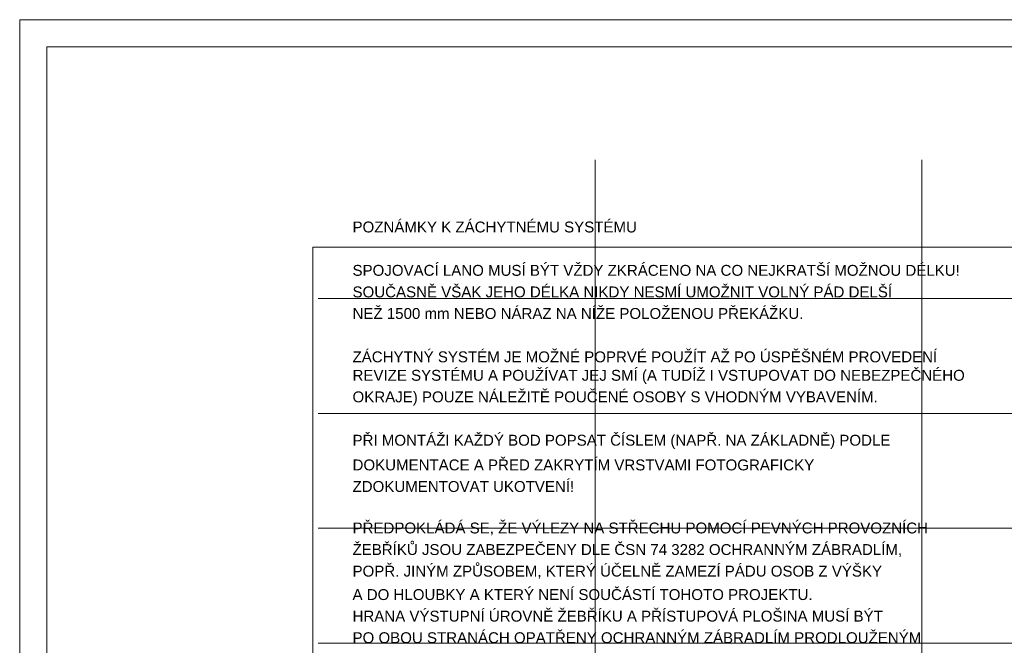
# Model space of a CAD drawing. Header units: metres. Extents: x 212 to 317, y 37 to 97.
# Tile 20 of 52: x 212 to 230, y 85 to 97. Entities that reach past the tile are written whole.
import ezdxf

# ---------------------------------------------------------------- set-up
doc = ezdxf.new("R2010")
doc.units = ezdxf.units.M
doc.linetypes.add('__RA_15', pattern=[1.7, 1, -0.3, 0.1, -0.3])
for name, color, linetype, lineweight in [('OSY', 204, '__RA_15', 13), ('POPIS', 7, 'Continuous', 13), ('SRAFY', 254, 'Continuous', 18), ('Standard', 7, 'Continuous', 40)]:
    doc.layers.add(name, color=color, linetype=linetype, lineweight=lineweight)
doc.styles.add('ARIAL', font='ARIAL.TTF')

msp = doc.modelspace()

# ---------------------------------------------------------------- linework, layer by layer
at = {"layer": 'OSY', "color": 204, "linetype": 'Continuous', "lineweight": 13}
for p, q in [((222.441, 68.407), (222.441, 93.935)), ((228.441, 68.407), (228.441, 93.935)), ((217.354, 91.388), (217.354, 91.388)), ((217.354, 91.388), (298.452, 91.388)), ((217.354, 89.281), (217.354, 89.281)), ((217.354, 89.281), (298.452, 89.281)), ((217.354, 87.173), (217.354, 87.173)), ((217.354, 87.173), (298.452, 87.173)), ((217.354, 85.065), (217.354, 85.065)), ((217.354, 85.065), (298.452, 85.065))]:
    msp.add_line(p, q, dxfattribs=at)
at = {"layer": 'SRAFY', "color": 136, "linetype": 'Continuous', "lineweight": 18}
for points in [[(211.869, 37.108), (316.869, 37.108), (316.869, 96.508), (211.869, 96.508), (211.869, 37.108)], [(212.369, 37.608), (316.369, 37.608), (316.369, 96.008), (212.369, 96.008), (212.369, 37.608)]]:
    msp.add_lwpolyline(points, dxfattribs=at)
at = {"layer": 'Standard', "color": 7, "linetype": 'Continuous', "lineweight": 13}
msp.add_lwpolyline([(217.254, 69.903), (298.552, 69.903), (298.552, 92.332), (217.254, 92.332), (217.254, 69.903)], dxfattribs=at)

# ---------------------------------------------------------------- texts
at = {"layer": 'POPIS', "color": 204, "linetype": 'Continuous', "lineweight": 13, "char_height": 0.2, "width": 0.09912, "attachment_point": 7, "style": 'ARIAL'}
for s, insert in [('\\W0.99;POZNÁMKY\\~K\\~ZÁCHYTNÉMU\\~SYSTÉMU', (217.984, 92.6)), ('\\W0.99;SPOJOVACÍ\\~LANO\\~MUSÍ\\~BÝT\\~VŽDY\\~ZKRÁCENO\\~NA\\~CO\\~NEJKRATŠÍ\\~MOŽNOU\\~DÉLKU!', (217.984, 91.804)), ('\\W0.99;SOUČASNĚ\\~VŠAK\\~JEHO\\~DÉLKA\\~NIKDY\\~NESMÍ\\~UMOŽNIT\\~VOLNÝ\\~PÁD\\~DELŠÍ', (217.984, 91.408)), ('\\W0.99;NEŽ\\~1500\\~mm\\~NEBO\\~NÁRAZ\\~NA\\~NÍŽE\\~POLOŽENOU\\~PŘEKÁŽKU.', (217.984, 91.012)), ('\\W0.99;ZÁCHYTNÝ\\~SYSTÉM\\~JE\\~MOŽNÉ\\~POPRVÉ\\~POUŽÍT\\~AŽ\\~PO\\~ÚSPĚŠNÉM\\~PROVEDENÍ', (217.984, 90.216)), ('\\W0.99;REVIZE\\~SYSTÉMU\\~A\\~POUŽÍVAT\\~JEJ\\~SMÍ\\~(A\\~TUDÍŽ\\~I\\~VSTUPOVAT\\~DO\\~NEBEZPEČNÉHO', (217.984, 89.82)), ('\\W0.99;OKRAJE)\\~POUZE\\~NÁLEŽITĚ\\~POUČENÉ\\~OSOBY\\~S\\~VHODNÝM\\~VYBAVENÍM.', (217.984, 89.424)), ('\\W0.99;PŘI\\~MONTÁŽI\\~KAŽDÝ\\~BOD\\~POPSAT\\~ČÍSLEM\\~(NAPŘ.\\~NA\\~ZÁKLADNĚ)\\~PODLE', (217.984, 88.628)), ('\\W0.99;DOKUMENTACE\\~A\\~PŘED\\~ZAKRYTÍM\\~VRSTVAMI\\~FOTOGRAFICKY', (217.984, 88.232)), ('\\W0.99;ZDOKUMENTOVAT\\~UKOTVENÍ!', (217.984, 87.836)), ('\\W0.99;PŘEDPOKLÁDÁ\\~SE,\\~ŽE\\~VÝLEZY\\~NA\\~STŘECHU\\~POMOCÍ\\~PEVNÝCH\\~PROVOZNÍCH', (217.984, 87.04)), ('\\W0.99;ŽEBŘÍKŮ\\~JSOU\\~ZABEZPEČENY\\~DLE\\~ČSN\\~74\\~3282\\~OCHRANNÝM\\~ZÁBRADLÍM,', (217.984, 86.644)), ('\\W0.99;POPŘ.\\~JINÝM\\~ZPŮSOBEM,\\~KTERÝ\\~ÚČELNĚ\\~ZAMEZÍ\\~PÁDU\\~OSOB\\~Z\\~VÝŠKY', (217.984, 86.248)), ('\\W0.99;A\\~DO\\~HLOUBKY\\~A\\~KTERÝ\\~NENÍ\\~SOUČÁSTÍ\\~TOHOTO\\~PROJEKTU.', (217.984, 85.852)), ('\\W0.99;HRANA\\~VÝSTUPNÍ\\~ÚROVNĚ\\~ŽEBŘÍKU\\~A\\~PŘÍSTUPOVÁ\\~PLOŠINA\\~MUSÍ\\~BÝT', (217.984, 85.456)), ('\\W0.99;PO\\~OBOU\\~STRANÁCH\\~OPATŘENY\\~OCHRANNÝM\\~ZÁBRADLÍM\\~PRODLOUŽENÝM', (217.984, 85.06))]:
    msp.add_mtext(s, dxfattribs=dict(at, insert=insert))

doc.saveas('drawing.dxf')
